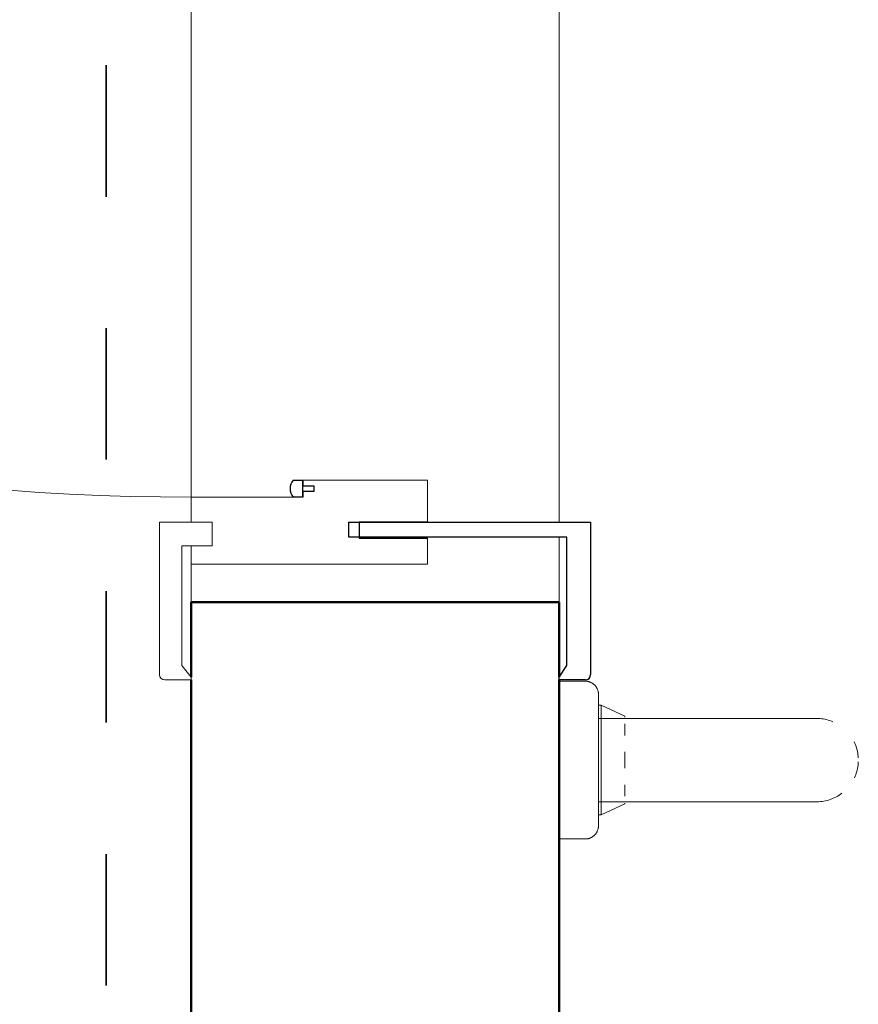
# Model space of a CAD drawing. Header units: millimetres. Extents: x 567 to 934, y -1 to 364.
# Tile 110 of 256: x 610.149 to 610.787, y 107.188 to 107.937. Entities that reach past the tile are written whole.
import ezdxf

# ---------------------------------------------------------------- set-up
doc = ezdxf.new("R2010")
doc.units = ezdxf.units.MM
doc.header["$MEASUREMENT"] = 0
doc.linetypes.add('Projeção', pattern=[0.0065, 0.005, -0.0015])
for name, color, linetype, lineweight in [('A-ANNO-SYMB', 7, 'Continuous', 9), ('A-WALL', 7, 'Continuous', 25), ('ARQ-ALV-REB', 7, 'Continuous', 18), ('ARQ-ESQUAD', 7, 'Continuous', 25), ('Peças hidrossanitárias', 7, 'Continuous', 13)]:
    doc.layers.add(name, color=color, linetype=linetype, lineweight=lineweight)
doc.layers.add('ARQ FINA', color=8, linetype='Continuous')

msp = doc.modelspace()

# ---------------------------------------------------------------- linework, layer by layer
at = {"layer": 'A-ANNO-SYMB', "color": 8, "linetype": 'Projeção', "lineweight": 35}
msp.add_line((610.21442, 109.50268), (610.21442, 103.43028), dxfattribs=at)
at = {"layer": 'A-WALL', "color": 8, "lineweight": 50}
for p, q in [((610.55911, 107.49416), (610.27911, 107.49416)), ((610.27911, 107.49416), (610.27911, 107.43716)), ((610.55911, 107.43716), (610.55911, 107.49416)), ((610.27911, 107.43516), (610.27911, 105.43316)), ((610.55911, 106.57416), (610.55911, 107.43516))]:
    msp.add_line(p, q, dxfattribs=at)
at = {"layer": 'ARQ FINA', "lineweight": 5}
for points in [[(610.57911, 107.43416), (610.57951, 107.43415), (610.57991, 107.43412), (610.58031, 107.43408), (610.5807, 107.43403), (610.58109, 107.43396), (610.58148, 107.43387), (610.58187, 107.43377), (610.58225, 107.43365), (610.58263, 107.43351), (610.583, 107.43337), (610.58337, 107.4332), (610.58373, 107.43303), (610.58408, 107.43283), (610.58442, 107.43263), (610.58475, 107.43241), (610.58508, 107.43218), (610.5854, 107.43193), (610.5857, 107.43167), (610.586, 107.4314), (610.58628, 107.43112), (610.58655, 107.43083), (610.58682, 107.43053), (610.58706, 107.43021), (610.5873, 107.42989), (610.58752, 107.42956), (610.58773, 107.42922), (610.58793, 107.42887), (610.58811, 107.42851), (610.58828, 107.42815), (610.58843, 107.42778), (610.58857, 107.4274), (610.58869, 107.42702), (610.5888, 107.42664), (610.58889, 107.42625), (610.58896, 107.42586), (610.58902, 107.42546), (610.58907, 107.42506), (610.5891, 107.42466), (610.58911, 107.42426), (610.58911, 107.42416)], [(610.57991, 107.43412), (610.58031, 107.43408), (610.5807, 107.43403), (610.58109, 107.43396), (610.58148, 107.43387), (610.58187, 107.43377), (610.58225, 107.43365), (610.58263, 107.43351), (610.583, 107.43337), (610.58337, 107.4332), (610.58373, 107.43303), (610.58408, 107.43283), (610.58442, 107.43263), (610.58475, 107.43241), (610.58508, 107.43218), (610.5854, 107.43193), (610.5857, 107.43167), (610.586, 107.4314), (610.58628, 107.43112), (610.58655, 107.43083), (610.58682, 107.43053), (610.58706, 107.43021), (610.5873, 107.42989), (610.58752, 107.42956), (610.58773, 107.42922), (610.58793, 107.42887), (610.58811, 107.42851), (610.58828, 107.42815), (610.58843, 107.42778), (610.58857, 107.4274), (610.58869, 107.42702), (610.5888, 107.42664), (610.58889, 107.42625), (610.58896, 107.42586), (610.58902, 107.42546)], [(610.58911, 107.42416), (610.58911, 107.42412), (610.58911, 107.424), (610.58911, 107.4238), (610.58911, 107.42352), (610.58911, 107.42316), (610.58911, 107.42272), (610.58911, 107.42221), (610.58911, 107.42162), (610.58911, 107.42095), (610.58911, 107.42021), (610.58911, 107.41939), (610.58911, 107.41851), (610.58911, 107.41755), (610.58911, 107.41652), (610.58911, 107.41542), (610.58911, 107.41426)], [(610.58911, 107.32416), (610.58911, 107.3242), (610.58911, 107.32432), (610.58911, 107.32452), (610.58911, 107.32479), (610.58911, 107.32515), (610.58911, 107.32559), (610.58911, 107.3261), (610.58911, 107.32669), (610.58911, 107.32736), (610.58911, 107.3281), (610.58911, 107.32892), (610.58911, 107.32981), (610.58911, 107.33076), (610.58911, 107.33179), (610.58911, 107.33289), (610.58911, 107.33405), (610.58911, 107.33528), (610.58911, 107.33657), (610.58911, 107.33791), (610.58911, 107.33932), (610.58911, 107.34078), (610.58911, 107.3423), (610.58911, 107.34386), (610.58911, 107.34548), (610.58911, 107.34714), (610.58911, 107.34884), (610.58911, 107.35059), (610.58911, 107.35237), (610.58911, 107.35419), (610.58911, 107.35604), (610.58911, 107.35792), (610.58911, 107.35982), (610.58911, 107.36175), (610.58911, 107.36369), (610.58911, 107.36566), (610.58911, 107.36763), (610.58911, 107.36962), (610.58911, 107.37162), (610.58911, 107.37362), (610.58911, 107.37562), (610.58911, 107.37761), (610.58911, 107.37961), (610.58911, 107.38159), (610.58911, 107.38356), (610.58911, 107.38552), (610.58911, 107.38745), (610.58911, 107.38937), (610.58911, 107.39126), (610.58911, 107.39313), (610.58911, 107.39496), (610.58911, 107.39676), (610.58911, 107.39853), (610.58911, 107.40026), (610.58911, 107.40194), (610.58911, 107.40358), (610.58911, 107.40517), (610.58911, 107.40672), (610.58911, 107.40821), (610.58911, 107.40965), (610.58911, 107.41103), (610.58911, 107.41235), (610.58911, 107.41361), (610.58911, 107.4148), (610.58911, 107.41594), (610.58911, 107.417), (610.58911, 107.418), (610.58911, 107.41892), (610.58911, 107.41978), (610.58911, 107.42056), (610.58911, 107.42127), (610.58911, 107.4219), (610.58911, 107.42245), (610.58911, 107.42293), (610.58911, 107.42333), (610.58911, 107.42366), (610.58911, 107.4239), (610.58911, 107.42406), (610.58911, 107.42414), (610.58911, 107.42416)], [(610.58911, 107.41939), (610.58911, 107.41851), (610.58911, 107.41755), (610.58911, 107.41652), (610.58911, 107.41542), (610.58911, 107.41426)], [(610.58911, 107.4148), (610.58911, 107.41594), (610.58911, 107.417), (610.58911, 107.418), (610.58911, 107.41892)], [(610.75517, 107.40586), (610.75509, 107.40586), (610.75483, 107.40586), (610.75441, 107.40586), (610.75382, 107.40586), (610.75306, 107.40586), (610.75213, 107.40586), (610.75104, 107.40586), (610.74979, 107.40586), (610.74837, 107.40586), (610.7468, 107.40586), (610.74507, 107.40586), (610.74319, 107.40586), (610.74115, 107.40586), (610.73897, 107.40586), (610.73665, 107.40586), (610.73418, 107.40586), (610.73158, 107.40586), (610.72885, 107.40586), (610.72599, 107.40586), (610.723, 107.40586), (610.7199, 107.40586), (610.71669, 107.40586), (610.71336, 107.40586), (610.70994, 107.40586), (610.70642, 107.40586), (610.7028, 107.40586), (610.6991, 107.40586), (610.69532, 107.40586), (610.69146, 107.40586), (610.68754, 107.40586), (610.68356, 107.40586), (610.67952, 107.40586), (610.67543, 107.40586), (610.6713, 107.40586), (610.66714, 107.40586), (610.66294, 107.40586), (610.65873, 107.40586), (610.65449, 107.40586), (610.65025, 107.40586), (610.64911, 107.40586)], [(610.64911, 107.40586), (610.65335, 107.40586), (610.65758, 107.40586), (610.66181, 107.40586), (610.66601, 107.40586), (610.67018, 107.40586), (610.67432, 107.40586), (610.67842, 107.40586), (610.68247, 107.40586), (610.68647, 107.40586), (610.69041, 107.40586), (610.69429, 107.40586), (610.69809, 107.40586), (610.70181, 107.40586)], [(610.72809, 107.40586), (610.73086, 107.40586), (610.73349, 107.40586), (610.736, 107.40586), (610.73836, 107.40586), (610.74058, 107.40586), (610.74265, 107.40586), (610.74458, 107.40586), (610.74635, 107.40586), (610.74797, 107.40586), (610.74942, 107.40586), (610.75072, 107.40586), (610.75186, 107.40586), (610.75283, 107.40586), (610.75363, 107.40586), (610.75427, 107.40586), (610.75474, 107.40586), (610.75504, 107.40586), (610.75517, 107.40586), (610.75517, 107.40586)], [(610.75517, 107.40586), (610.75644, 107.40583), (610.75771, 107.40575), (610.75897, 107.40563), (610.76022, 107.40545), (610.76147, 107.40522), (610.76271, 107.40495), (610.76393, 107.40462), (610.76515, 107.40425), (610.76634, 107.40382), (610.76752, 107.40335)], [(610.78371, 107.38797), (610.78424, 107.38681), (610.78472, 107.38564), (610.78516, 107.38445), (610.78554, 107.38324), (610.78588, 107.38202), (610.78617, 107.38079), (610.78641, 107.37954), (610.7866, 107.37829), (610.78674, 107.37703), (610.78683, 107.37577)], [(610.78685, 107.37289), (610.78677, 107.37162), (610.78665, 107.37036), (610.78647, 107.36911), (610.78624, 107.36786), (610.78597, 107.36662), (610.78564, 107.3654), (610.78526, 107.36418), (610.78484, 107.36299), (610.78437, 107.36181), (610.78385, 107.36065)], [(610.77438, 107.34894), (610.77335, 107.34819), (610.7723, 107.34748), (610.77122, 107.34682), (610.77012, 107.3462), (610.76899, 107.34562), (610.76783, 107.34509), (610.76666, 107.34461), (610.76547, 107.34417), (610.76426, 107.34379), (610.76304, 107.34345), (610.76181, 107.34316), (610.76056, 107.34292), (610.75931, 107.34273), (610.75805, 107.34259), (610.75678, 107.3425), (610.75552, 107.34246), (610.75517, 107.34246)], [(610.64911, 107.34246), (610.65335, 107.34246), (610.65758, 107.34246), (610.66181, 107.34246), (610.66601, 107.34246), (610.67018, 107.34246), (610.67432, 107.34246), (610.67842, 107.34246), (610.68247, 107.34246), (610.68647, 107.34246), (610.69041, 107.34246), (610.69429, 107.34246), (610.69809, 107.34246), (610.70181, 107.34246), (610.70545, 107.34246), (610.709, 107.34246), (610.71245, 107.34246), (610.7158, 107.34246), (610.71905, 107.34246), (610.72218, 107.34246), (610.7252, 107.34246), (610.72809, 107.34246), (610.73086, 107.34246), (610.73349, 107.34246), (610.736, 107.34246), (610.73836, 107.34246), (610.74058, 107.34246), (610.74265, 107.34246), (610.74458, 107.34246), (610.74635, 107.34246), (610.74797, 107.34246), (610.74942, 107.34246), (610.75072, 107.34246), (610.75186, 107.34246), (610.75283, 107.34246), (610.75363, 107.34246), (610.75427, 107.34246), (610.75474, 107.34246), (610.75504, 107.34246), (610.75517, 107.34246), (610.75517, 107.34246)], [(610.73368, 107.34246), (610.73158, 107.34246), (610.72885, 107.34246), (610.72599, 107.34246), (610.723, 107.34246), (610.7199, 107.34246), (610.71669, 107.34246), (610.71336, 107.34246), (610.70994, 107.34246), (610.70642, 107.34246), (610.7028, 107.34246), (610.6991, 107.34246), (610.69532, 107.34246), (610.69146, 107.34246), (610.68754, 107.34246), (610.68356, 107.34246), (610.67952, 107.34246), (610.67543, 107.34246), (610.6713, 107.34246), (610.66714, 107.34246), (610.66294, 107.34246), (610.65873, 107.34246), (610.65449, 107.34246), (610.65025, 107.34246)], [(610.75517, 107.34246), (610.75509, 107.34246), (610.75483, 107.34246), (610.75441, 107.34246), (610.75382, 107.34246), (610.75306, 107.34246), (610.75213, 107.34246), (610.75104, 107.34246), (610.74979, 107.34246), (610.74837, 107.34246), (610.7468, 107.34246), (610.74507, 107.34246), (610.74319, 107.34246), (610.74115, 107.34246), (610.73897, 107.34246), (610.73665, 107.34246), (610.73418, 107.34246)], [(610.58911, 107.33351), (610.58911, 107.33238), (610.58911, 107.33131), (610.58911, 107.33031), (610.58911, 107.32939), (610.58911, 107.32853), (610.58911, 107.32775), (610.58911, 107.32704), (610.58911, 107.32641), (610.58911, 107.32586), (610.58911, 107.32538), (610.58911, 107.32498), (610.58911, 107.32466), (610.58911, 107.32441), (610.58911, 107.32425), (610.58911, 107.32417), (610.58911, 107.32416)], [(610.58911, 107.33351), (610.58911, 107.33238), (610.58911, 107.33131), (610.58911, 107.33031), (610.58911, 107.32939)], [(610.58911, 107.32892), (610.58911, 107.32981), (610.58911, 107.33076), (610.58911, 107.33179), (610.58911, 107.33289), (610.58911, 107.33349)], [(610.58911, 107.32416), (610.5891, 107.32376), (610.58908, 107.32336), (610.58904, 107.32296), (610.58898, 107.32256), (610.58891, 107.32217), (610.58882, 107.32178), (610.58872, 107.32139), (610.5886, 107.32101), (610.58847, 107.32063), (610.58832, 107.32026), (610.58816, 107.3199), (610.58798, 107.31954), (610.58779, 107.31919), (610.58758, 107.31884), (610.58736, 107.31851), (610.58713, 107.31818), (610.58688, 107.31787), (610.58663, 107.31756), (610.58636, 107.31727), (610.58607, 107.31698), (610.58578, 107.31671), (610.58548, 107.31645), (610.58517, 107.3162), (610.58484, 107.31596), (610.58451, 107.31574), (610.58417, 107.31553), (610.58382, 107.31534), (610.58346, 107.31515), (610.5831, 107.31499), (610.58273, 107.31484), (610.58236, 107.3147), (610.58198, 107.31458), (610.58159, 107.31447), (610.5812, 107.31438), (610.58081, 107.3143), (610.58041, 107.31424), (610.58001, 107.3142), (610.57962, 107.31417), (610.57922, 107.31416), (610.57911, 107.31416)], [(610.58904, 107.32296), (610.58898, 107.32256), (610.58891, 107.32217), (610.58882, 107.32178), (610.58872, 107.32139), (610.5886, 107.32101), (610.58847, 107.32063), (610.58832, 107.32026), (610.58816, 107.3199), (610.58798, 107.31954), (610.58779, 107.31919), (610.58758, 107.31884), (610.58736, 107.31851), (610.58713, 107.31818), (610.58688, 107.31787), (610.58663, 107.31756), (610.58636, 107.31727), (610.58607, 107.31698), (610.58578, 107.31671), (610.58548, 107.31645), (610.58517, 107.3162), (610.58484, 107.31596), (610.58451, 107.31574), (610.58417, 107.31553), (610.58382, 107.31534), (610.58346, 107.31515), (610.5831, 107.31499), (610.58273, 107.31484), (610.58236, 107.3147), (610.58198, 107.31458), (610.58159, 107.31447), (610.5812, 107.31438), (610.58081, 107.3143), (610.58041, 107.31424), (610.58001, 107.3142)]]:
    msp.add_lwpolyline(points, dxfattribs=at)
at = {"layer": 'ARQ-ALV-REB', "color": 8}
for p, q in [((610.55911, 107.55516), (610.55911, 109.39316)), ((610.27911, 107.57416), (610.27911, 109.37416)), ((610.55911, 107.49416), (610.55911, 107.54376)), ((610.27911, 107.49416), (610.27911, 107.52316))]:
    msp.add_line(p, q, dxfattribs=at)
at = {"layer": 'ARQ-ESQUAD', "color": 8}
for p, q in [((610.35672, 107.58716), (610.36419, 107.58716)), ((610.36419, 107.58716), (610.36419, 107.58282)), ((610.36419, 107.57416), (610.36419, 107.58716)), ((610.36419, 107.58282), (610.37243, 107.58282)), ((610.37243, 107.58282), (610.37243, 107.57849)), ((610.36419, 107.57849), (610.36419, 107.57416)), ((610.37243, 107.57849), (610.36419, 107.57849)), ((610.36419, 107.57416), (610.35672, 107.57416)), ((610.39911, 107.55516), (610.58311, 107.55516)), ((610.39911, 107.54376), (610.39911, 107.55516)), ((610.40711, 107.55516), (610.40711, 107.54296)), ((610.45911, 107.55516), (610.40711, 107.55516)), ((610.58311, 107.55516), (610.58311, 107.43916)), ((610.56511, 107.54376), (610.39911, 107.54376)), ((610.40711, 107.54296), (610.45911, 107.54296)), ((610.56511, 107.44616), (610.56511, 107.54376)), ((610.55911, 107.43716), (610.56511, 107.44616)), ((610.55911, 107.43516), (610.55911, 107.43716)), ((610.57911, 107.43516), (610.55911, 107.43516))]:
    msp.add_line(p, q, dxfattribs=at)
at = {"layer": 'ARQ-ESQUAD', "color": 8, "lineweight": 13}
for p, q in [((610.36419, 107.58716), (610.45911, 107.58716)), ((610.45911, 107.58716), (610.45911, 107.55516)), ((610.27911, 107.57416), (610.36419, 107.57416)), ((610.27911, 107.55516), (610.27911, 107.57416)), ((610.25511, 107.55516), (610.27911, 107.55516)), ((610.25511, 107.43916), (610.25511, 107.55516)), ((610.29511, 107.55516), (610.27911, 107.55516)), ((610.29511, 107.55516), (610.29511, 107.53716)), ((610.45911, 107.54296), (610.45911, 107.52316)), ((610.27211, 107.53716), (610.27211, 107.44616)), ((610.27911, 107.53716), (610.27211, 107.53716)), ((610.29511, 107.53716), (610.27211, 107.53716)), ((610.27911, 107.52316), (610.27911, 107.53716)), ((610.45911, 107.52316), (610.27911, 107.52316)), ((610.27211, 107.44616), (610.27911, 107.43716)), ((610.27911, 107.43516), (610.25911, 107.43516)), ((610.27911, 107.43716), (610.27911, 107.43516))]:
    msp.add_line(p, q, dxfattribs=at)
for centre, radius in [((610.27911, 109.37416), 1.8), ((610.25911, 107.43916), 0.004)]:
    msp.add_arc(centre, radius, 180, 270, dxfattribs=at)
at = {"layer": 'ARQ-ESQUAD', "color": 8}
for centre, radius, start, end in [((610.36495, 107.58066), 0.01049, 141.72399, 218.27601), ((610.57911, 107.43916), 0.004, 270, 360)]:
    msp.add_arc(centre, radius, start, end, dxfattribs=at)
at = {"layer": 'Peças hidrossanitárias', "color": 8}
for p, q in [((610.57911, 107.43416), (610.55911, 107.43416)), ((610.5911, 107.41585), (610.58911, 107.41585)), ((610.5911, 107.41585), (610.58911, 107.41585)), ((610.60911, 107.40746), (610.5911, 107.41585)), ((610.5911, 107.41585), (610.5911, 107.33246)), ((610.64911, 107.40586), (610.58911, 107.40586)), ((610.60911, 107.40746), (610.60911, 107.40746)), ((610.60911, 107.40746), (610.60911, 107.40668)), ((610.60911, 107.4017), (610.60911, 107.39286)), ((610.60911, 107.38041), (610.60911, 107.3679)), ((610.60911, 107.35545), (610.60911, 107.34661)), ((610.58911, 107.34246), (610.64911, 107.34246)), ((610.5911, 107.33246), (610.60911, 107.34086)), ((610.60911, 107.3415), (610.60911, 107.34086)), ((610.58911, 107.33249), (610.58911, 107.33246)), ((610.58911, 107.33249), (610.58911, 107.33246)), ((610.58911, 107.33249), (610.58911, 107.33246)), ((610.58911, 107.33249), (610.58911, 107.33246)), ((610.58911, 107.33246), (610.5911, 107.33246)), ((610.58911, 107.33246), (610.5911, 107.33246)), ((610.55911, 107.31416), (610.57911, 107.31416))]:
    msp.add_line(p, q, dxfattribs=at)
at = {"layer": 'Peças hidrossanitárias', "color": 8, "flags": 128}
for points in [[(610.57911, 107.43416), (610.57951, 107.43415), (610.57991, 107.43412), (610.58031, 107.43408), (610.5807, 107.43403), (610.58109, 107.43396), (610.58148, 107.43387), (610.58187, 107.43377), (610.58225, 107.43365), (610.58263, 107.43351), (610.583, 107.43337), (610.58337, 107.4332), (610.58373, 107.43303), (610.58408, 107.43283), (610.58442, 107.43263), (610.58475, 107.43241), (610.58508, 107.43218), (610.5854, 107.43193), (610.5857, 107.43167), (610.586, 107.4314), (610.58628, 107.43112), (610.58655, 107.43083), (610.58682, 107.43053), (610.58706, 107.43021), (610.5873, 107.42989), (610.58752, 107.42956), (610.58773, 107.42922), (610.58793, 107.42887), (610.58811, 107.42851), (610.58828, 107.42815), (610.58843, 107.42778), (610.58857, 107.4274), (610.58869, 107.42702), (610.5888, 107.42664), (610.58889, 107.42625), (610.58896, 107.42586), (610.58902, 107.42546), (610.58907, 107.42506), (610.5891, 107.42466), (610.58911, 107.42426), (610.58911, 107.42416)], [(610.57991, 107.43412), (610.58031, 107.43408), (610.5807, 107.43403), (610.58109, 107.43396), (610.58148, 107.43387), (610.58187, 107.43377), (610.58225, 107.43365), (610.58263, 107.43351), (610.583, 107.43337), (610.58337, 107.4332), (610.58373, 107.43303), (610.58408, 107.43283), (610.58442, 107.43263), (610.58475, 107.43241), (610.58508, 107.43218), (610.5854, 107.43193), (610.5857, 107.43167), (610.586, 107.4314), (610.58628, 107.43112), (610.58655, 107.43083), (610.58682, 107.43053), (610.58706, 107.43021), (610.5873, 107.42989), (610.58752, 107.42956), (610.58773, 107.42922), (610.58793, 107.42887), (610.58811, 107.42851), (610.58828, 107.42815), (610.58843, 107.42778), (610.58857, 107.4274), (610.58869, 107.42702), (610.5888, 107.42664), (610.58889, 107.42625), (610.58896, 107.42586), (610.58902, 107.42546)], [(610.58911, 107.42416), (610.58911, 107.42412), (610.58911, 107.424), (610.58911, 107.4238), (610.58911, 107.42352), (610.58911, 107.42316), (610.58911, 107.42272), (610.58911, 107.42221), (610.58911, 107.42162), (610.58911, 107.42095), (610.58911, 107.42021), (610.58911, 107.41939), (610.58911, 107.41851), (610.58911, 107.41755), (610.58911, 107.41652), (610.58911, 107.41542), (610.58911, 107.41426)], [(610.58911, 107.32416), (610.58911, 107.3242), (610.58911, 107.32432), (610.58911, 107.32452), (610.58911, 107.32479), (610.58911, 107.32515), (610.58911, 107.32559), (610.58911, 107.3261), (610.58911, 107.32669), (610.58911, 107.32736), (610.58911, 107.3281), (610.58911, 107.32892), (610.58911, 107.32981), (610.58911, 107.33076), (610.58911, 107.33179), (610.58911, 107.33289), (610.58911, 107.33405), (610.58911, 107.33528), (610.58911, 107.33657), (610.58911, 107.33791), (610.58911, 107.33932), (610.58911, 107.34078), (610.58911, 107.3423), (610.58911, 107.34386), (610.58911, 107.34548), (610.58911, 107.34714), (610.58911, 107.34884), (610.58911, 107.35059), (610.58911, 107.35237), (610.58911, 107.35419), (610.58911, 107.35604), (610.58911, 107.35792), (610.58911, 107.35982), (610.58911, 107.36175), (610.58911, 107.36369), (610.58911, 107.36566), (610.58911, 107.36763), (610.58911, 107.36962), (610.58911, 107.37162), (610.58911, 107.37362), (610.58911, 107.37562), (610.58911, 107.37761), (610.58911, 107.37961), (610.58911, 107.38159), (610.58911, 107.38356), (610.58911, 107.38552), (610.58911, 107.38745), (610.58911, 107.38937), (610.58911, 107.39126), (610.58911, 107.39313), (610.58911, 107.39496), (610.58911, 107.39676), (610.58911, 107.39853), (610.58911, 107.40026), (610.58911, 107.40194), (610.58911, 107.40358), (610.58911, 107.40517), (610.58911, 107.40672), (610.58911, 107.40821), (610.58911, 107.40965), (610.58911, 107.41103), (610.58911, 107.41235), (610.58911, 107.41361), (610.58911, 107.4148), (610.58911, 107.41594), (610.58911, 107.417), (610.58911, 107.418), (610.58911, 107.41892), (610.58911, 107.41978), (610.58911, 107.42056), (610.58911, 107.42127), (610.58911, 107.4219), (610.58911, 107.42245), (610.58911, 107.42293), (610.58911, 107.42333), (610.58911, 107.42366), (610.58911, 107.4239), (610.58911, 107.42406), (610.58911, 107.42414), (610.58911, 107.42416)], [(610.58911, 107.41939), (610.58911, 107.41851), (610.58911, 107.41755), (610.58911, 107.41652), (610.58911, 107.41542), (610.58911, 107.41426)], [(610.58911, 107.4148), (610.58911, 107.41594), (610.58911, 107.417), (610.58911, 107.418), (610.58911, 107.41892)], [(610.75517, 107.40586), (610.75509, 107.40586), (610.75483, 107.40586), (610.75441, 107.40586), (610.75382, 107.40586), (610.75306, 107.40586), (610.75213, 107.40586), (610.75104, 107.40586), (610.74979, 107.40586), (610.74837, 107.40586), (610.7468, 107.40586), (610.74507, 107.40586), (610.74319, 107.40586), (610.74115, 107.40586), (610.73897, 107.40586), (610.73665, 107.40586), (610.73418, 107.40586), (610.73158, 107.40586), (610.72885, 107.40586), (610.72599, 107.40586), (610.723, 107.40586), (610.7199, 107.40586), (610.71669, 107.40586), (610.71336, 107.40586), (610.70994, 107.40586), (610.70642, 107.40586), (610.7028, 107.40586), (610.6991, 107.40586), (610.69532, 107.40586), (610.69146, 107.40586), (610.68754, 107.40586), (610.68356, 107.40586), (610.67952, 107.40586), (610.67543, 107.40586), (610.6713, 107.40586), (610.66714, 107.40586), (610.66294, 107.40586), (610.65873, 107.40586), (610.65449, 107.40586), (610.65025, 107.40586), (610.64911, 107.40586)], [(610.64911, 107.40586), (610.65335, 107.40586), (610.65758, 107.40586), (610.66181, 107.40586), (610.66601, 107.40586), (610.67018, 107.40586), (610.67432, 107.40586), (610.67842, 107.40586), (610.68247, 107.40586), (610.68647, 107.40586), (610.69041, 107.40586), (610.69429, 107.40586), (610.69809, 107.40586), (610.70181, 107.40586)], [(610.72809, 107.40586), (610.73086, 107.40586), (610.73349, 107.40586), (610.736, 107.40586), (610.73836, 107.40586), (610.74058, 107.40586), (610.74265, 107.40586), (610.74458, 107.40586), (610.74635, 107.40586), (610.74797, 107.40586), (610.74942, 107.40586), (610.75072, 107.40586), (610.75186, 107.40586), (610.75283, 107.40586), (610.75363, 107.40586), (610.75427, 107.40586), (610.75474, 107.40586), (610.75504, 107.40586), (610.75517, 107.40586), (610.75517, 107.40586)], [(610.75517, 107.40586), (610.75644, 107.40583), (610.75771, 107.40575), (610.75897, 107.40563), (610.76022, 107.40545), (610.76147, 107.40522), (610.76271, 107.40495), (610.76393, 107.40462), (610.76515, 107.40425), (610.76634, 107.40382), (610.76752, 107.40335)], [(610.78371, 107.38797), (610.78424, 107.38681), (610.78472, 107.38564), (610.78516, 107.38445), (610.78554, 107.38324), (610.78588, 107.38202), (610.78617, 107.38079), (610.78641, 107.37954), (610.7866, 107.37829), (610.78674, 107.37703), (610.78683, 107.37577)], [(610.78685, 107.37289), (610.78677, 107.37162), (610.78665, 107.37036), (610.78647, 107.36911), (610.78624, 107.36786), (610.78597, 107.36662), (610.78564, 107.3654), (610.78526, 107.36418), (610.78484, 107.36299), (610.78437, 107.36181), (610.78385, 107.36065)], [(610.77438, 107.34894), (610.77335, 107.34819), (610.7723, 107.34748), (610.77122, 107.34682), (610.77012, 107.3462), (610.76899, 107.34562), (610.76783, 107.34509), (610.76666, 107.34461), (610.76547, 107.34417), (610.76426, 107.34379), (610.76304, 107.34345), (610.76181, 107.34316), (610.76056, 107.34292), (610.75931, 107.34273), (610.75805, 107.34259), (610.75678, 107.3425), (610.75552, 107.34246), (610.75517, 107.34246)], [(610.64911, 107.34246), (610.65335, 107.34246), (610.65758, 107.34246), (610.66181, 107.34246), (610.66601, 107.34246), (610.67018, 107.34246), (610.67432, 107.34246), (610.67842, 107.34246), (610.68247, 107.34246), (610.68647, 107.34246), (610.69041, 107.34246), (610.69429, 107.34246), (610.69809, 107.34246), (610.70181, 107.34246), (610.70545, 107.34246), (610.709, 107.34246), (610.71245, 107.34246), (610.7158, 107.34246), (610.71905, 107.34246), (610.72218, 107.34246), (610.7252, 107.34246), (610.72809, 107.34246), (610.73086, 107.34246), (610.73349, 107.34246), (610.736, 107.34246), (610.73836, 107.34246), (610.74058, 107.34246), (610.74265, 107.34246), (610.74458, 107.34246), (610.74635, 107.34246), (610.74797, 107.34246), (610.74942, 107.34246), (610.75072, 107.34246), (610.75186, 107.34246), (610.75283, 107.34246), (610.75363, 107.34246), (610.75427, 107.34246), (610.75474, 107.34246), (610.75504, 107.34246), (610.75517, 107.34246), (610.75517, 107.34246)], [(610.73396, 107.34246), (610.73158, 107.34246), (610.72885, 107.34246), (610.72599, 107.34246), (610.723, 107.34246), (610.7199, 107.34246), (610.71669, 107.34246), (610.71336, 107.34246), (610.70994, 107.34246), (610.70642, 107.34246), (610.7028, 107.34246), (610.6991, 107.34246), (610.69532, 107.34246), (610.69146, 107.34246), (610.68754, 107.34246), (610.68356, 107.34246), (610.67952, 107.34246), (610.67543, 107.34246), (610.6713, 107.34246), (610.66714, 107.34246), (610.66294, 107.34246), (610.65873, 107.34246), (610.65449, 107.34246), (610.65025, 107.34246)], [(610.75517, 107.34246), (610.75509, 107.34246), (610.75483, 107.34246), (610.75441, 107.34246), (610.75382, 107.34246), (610.75306, 107.34246), (610.75213, 107.34246), (610.75104, 107.34246), (610.74979, 107.34246), (610.74837, 107.34246), (610.7468, 107.34246), (610.74507, 107.34246), (610.74319, 107.34246), (610.74115, 107.34246), (610.73897, 107.34246), (610.73665, 107.34246), (610.73418, 107.34246)], [(610.58911, 107.32892), (610.58911, 107.32981), (610.58911, 107.33076), (610.58911, 107.33179), (610.58911, 107.33289), (610.58911, 107.33405)], [(610.58911, 107.33351), (610.58911, 107.33238), (610.58911, 107.33131), (610.58911, 107.33031), (610.58911, 107.32939), (610.58911, 107.32853), (610.58911, 107.32775), (610.58911, 107.32704), (610.58911, 107.32641), (610.58911, 107.32586), (610.58911, 107.32538), (610.58911, 107.32498), (610.58911, 107.32466), (610.58911, 107.32441), (610.58911, 107.32425), (610.58911, 107.32417), (610.58911, 107.32416)], [(610.58911, 107.33351), (610.58911, 107.33238), (610.58911, 107.33131), (610.58911, 107.33031), (610.58911, 107.32939)], [(610.58911, 107.32416), (610.5891, 107.32376), (610.58908, 107.32336), (610.58904, 107.32296), (610.58898, 107.32256), (610.58891, 107.32217), (610.58882, 107.32178), (610.58872, 107.32139), (610.5886, 107.32101), (610.58847, 107.32063), (610.58832, 107.32026), (610.58816, 107.3199), (610.58798, 107.31954), (610.58779, 107.31919), (610.58758, 107.31884), (610.58736, 107.31851), (610.58713, 107.31818), (610.58688, 107.31787), (610.58663, 107.31756), (610.58636, 107.31727), (610.58607, 107.31698), (610.58578, 107.31671), (610.58548, 107.31645), (610.58517, 107.3162), (610.58484, 107.31596), (610.58451, 107.31574), (610.58417, 107.31553), (610.58382, 107.31534), (610.58346, 107.31515), (610.5831, 107.31499), (610.58273, 107.31484), (610.58236, 107.3147), (610.58198, 107.31458), (610.58159, 107.31447), (610.5812, 107.31438), (610.58081, 107.3143), (610.58041, 107.31424), (610.58001, 107.3142), (610.57962, 107.31417), (610.57922, 107.31416), (610.57911, 107.31416)], [(610.58904, 107.32296), (610.58898, 107.32256), (610.58891, 107.32217), (610.58882, 107.32178), (610.58872, 107.32139), (610.5886, 107.32101), (610.58847, 107.32063), (610.58832, 107.32026), (610.58816, 107.3199), (610.58798, 107.31954), (610.58779, 107.31919), (610.58758, 107.31884), (610.58736, 107.31851), (610.58713, 107.31818), (610.58688, 107.31787), (610.58663, 107.31756), (610.58636, 107.31727), (610.58607, 107.31698), (610.58578, 107.31671), (610.58548, 107.31645), (610.58517, 107.3162), (610.58484, 107.31596), (610.58451, 107.31574), (610.58417, 107.31553), (610.58382, 107.31534), (610.58346, 107.31515), (610.5831, 107.31499), (610.58273, 107.31484), (610.58236, 107.3147), (610.58198, 107.31458), (610.58159, 107.31447), (610.5812, 107.31438), (610.58081, 107.3143), (610.58041, 107.31424), (610.58001, 107.3142)]]:
    msp.add_lwpolyline(points, dxfattribs=at)

doc.saveas('drawing.dxf')
